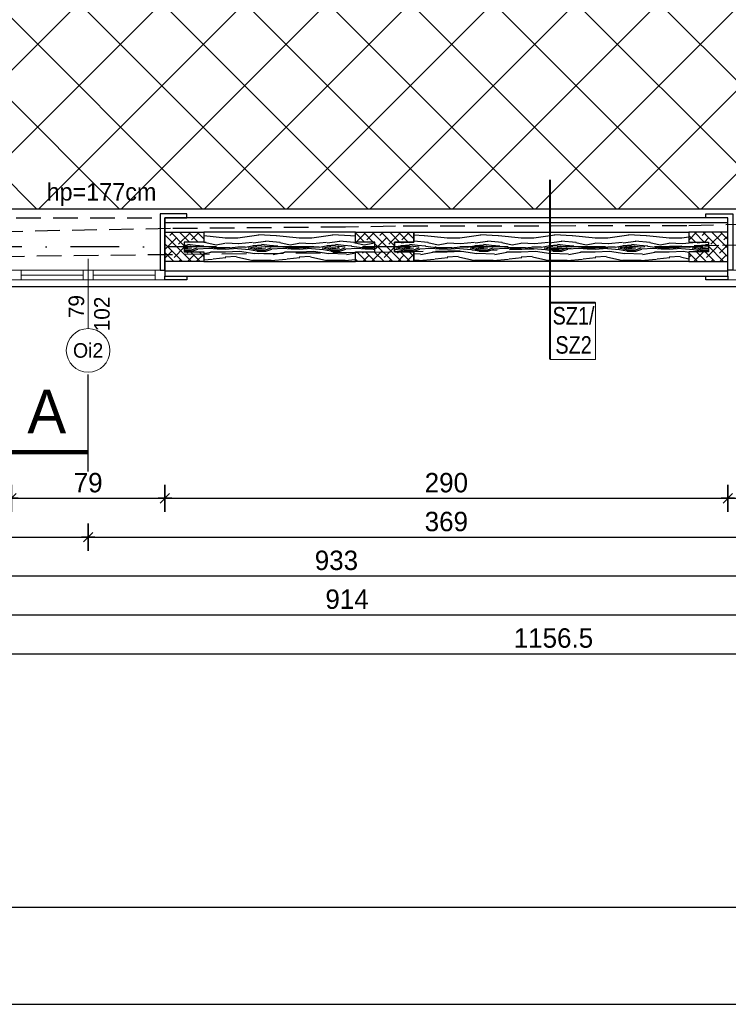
# Model space of a CAD drawing. Header units: centimetres. Extents: x 148485 to 162129, y -6573 to -2118.
# Tile 6 of 167: x 149187 to 149552, y -6573 to -6066. Entities that reach past the tile are written whole.
import ezdxf
from ezdxf.enums import TextEntityAlignment as Align

# ---------------------------------------------------------------- set-up
doc = ezdxf.new("R2010")
doc.units = ezdxf.units.CM
doc.header["$LTSCALE"] = 0.1
doc.linetypes.add('DASHDOT', pattern=[1, 0.5, -0.25, 0, -0.25])
doc.linetypes.add('DASHEDX2', pattern=[38.1, 25.4, -12.7])
doc.layers.get('0').update_dxf_attribs({"color": 45})
for name, color, linetype, lineweight in [('A_opis_stolarki', 61, 'Continuous', 15), ('A_opis_warstw', 60, 'Continuous', 13), ('A_stolarka_O', 4, 'Continuous', 15), ('HACZE', 52, 'Continuous', 9)]:
    doc.layers.add(name, color=color, linetype=linetype, lineweight=lineweight)
for name, color, linetype in [('A_wymiary_zewn', 4, 'Continuous'), ('Format', 7, 'Continuous'), ('hatch_kostka_PROKON', 9, 'Continuous'), ('hatch_R&F', 4, 'Continuous'), ('opisy_PROKON', 3, 'Continuous'), ('osie_R&F', 6, 'DASHDOT'), ('ozn_graficzne_PROKON', 5, 'Continuous'), ('ozn_graficzne_R&F', 5, 'Continuous'), ('widoki_przerywana_R&F', 4, 'DASHEDX2'), ('widoki_R&F', 4, 'Continuous'), ('ściany_murowane_R&F', 13, 'Continuous')]:
    doc.layers.add(name, color=color, linetype=linetype)
doc.styles.add('CG', font='FL Pismo Techniczne.ttf')
doc.styles.add('TECH', font='flptechn.ttf')
doc.dimstyles.new('1_50 [cm]', dxfattribs={"dimtxt": 10, "dimasz": 0.5, "dimexe": 0.18, "dimexo": 0.0625, "dimgap": 3, "dimtad": 1, "dimrnd": 0.5, "dimdsep": 46, "dimtxsty": 'TECH', "dimblk1": 'KR', "dimblk2": 'KR', "dimsah": 1, "dimcen": 0.09, "dimse1": 1, "dimse2": 1, "dimclrt": 256, "dimadec": 0, "dimazin": 0, "dimtfac": 1, "dimtofl": 0, "dimtmove": 0, "dimatfit": 3, "dimfxl": 1, "dimtvp": 1, "dimtfill": 1, "dimtfillclr": 256, "dimtolj": 1, "dimtzin": 0, "dimarcsym": 0})
doc.dimstyles.new('PRĘTY 50', dxfattribs={"dimscale": 5, "dimtxt": 1.6, "dimasz": 0.4, "dimexe": 0, "dimexo": 0, "dimgap": 0.5, "dimtad": 1, "dimdec": 1, "dimlfac": 10, "dimrnd": 10, "dimzin": 12, "dimdsep": 46, "dimtxsty": 'TECH', "dimblk1": 'W', "dimblk2": 'W', "dimsah": 1, "dimcen": 0, "dimdle": 10, "dimse1": 1, "dimse2": 1, "dimsd1": 1, "dimsd2": 1, "dimclrd": 7, "dimclre": 256, "dimclrt": 256, "dimaunit": 1, "dimadec": 0, "dimazin": 0, "dimtfac": 8e-05, "dimtdec": 1, "dimtix": 1, "dimtmove": 2, "dimatfit": 3, "dimldrblk": 'W', "dimfxl": 1, "dimtolj": 1, "dimtzin": 9, "dimarcsym": 0})
pattern_1 = [(349.6952, (-238.189, -430.663), (228.600036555, -38.09980505), [4.259694, -421.711222]), (0, (-233.998, -431.425), (38.1, 38.1), [4.191, -33.909]), (18.4349, (-229.807, -431.425), (76.2000172, 38.0999391), [3.6144705, -116.868283]), (172.875, (-226.378, -430.282), (266.70001447, -38.09993454), [3.071736, -304.1002935]), (174.8056, (-229.426, -429.901), (381.000025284, -38.09981744), [4.208298, -416.619957]), (194.0362, (-233.617, -429.52), (-114.30002066, -38.09992533), [4.712703, -152.377597]), (9.4623, (-235.141, -430.663), (190.50002997, 38.0999298), [2.3175465, -229.4357235]), (353.6598, (-232.855, -430.282), (-304.79997661, 38.10006039), [3.450108, -341.560061]), (185.7106, (-229.426, -430.663), (-342.89997768, -38.10005066), [3.8290125, -379.071264]), (168.6901, (-233.236, -431.044), (152.40002937, -38.0999093), [1.942719, -192.329905]), (354.8056, (-241.618, -431.044), (-381.000025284, 38.09981744), [4.208298, -416.619957]), (348.6901, (-237.427, -431.425), (-152.40002937, 38.0999093), [3.885438, -190.387186]), (0, (-233.617, -432.187), (38.1, 38.1), [4.572, -33.528]), (20.556, (-229.045, -432.187), (190.50007021, 76.1998468), [3.255264, -322.271288]), (3.8141, (-225.997, -431.044), (533.39997427, 38.100233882), [5.727687, -567.04089]), (354.8056, (-220.282, -430.663), (-381.000025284, 38.09981744), [4.208298, -416.619957]), (0, (-216.09, -431.044), (38.1, 38.1), [4.191, -33.909]), (5.1944, (-250, -431.044), (381.000025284, 38.09981744), [4.208298, -416.619957]), (354.8056, (-245.809, -430.663), (-381.000025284, 38.09981744), [4.208298, -416.619957]), (0, (-250, -430.282), (38.1, 38.1), [2.286, -35.814]), (5.1944, (-247.714, -430.282), (381.000025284, 38.09981744), [4.208298, -416.619957]), (0, (-243.523, -429.9), (38.1, 38.1), [3.81, -34.29]), (10.3048, (-239.713, -429.901), (-228.600036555, -38.09980505), [4.259694, -421.711222]), (5.1944, (-235.522, -429.139), (381.000025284, 38.09981744), [4.208298, -416.619957]), (354.8056, (-231.331, -428.758), (-381.000025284, 38.09981744), [4.208298, -416.619957]), (354.8056, (-227.14, -429.139), (-381.000025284, 38.09981744), [4.208298, -416.619957]), (351.8699, (-222.949, -429.52), (-228.59999127, 38.09997482), [5.3881395, -264.019513]), (0, (-217.615, -430.282), (38.1, 38.1), [5.715, -32.385]), (347.4712, (-219.139, -453.142), (190.50001162, -38.09998475), [3.5126295, -347.751997]), (354.2894, (-215.71, -453.904), (-342.89997768, 38.10005066), [3.8290125, -379.071264]), (8.1301, (-219.139, -453.142), (228.59999127, 38.09997482), [2.6940885, -266.713602]), (9.4623, (-216.472, -452.761), (190.50002997, 38.0999298), [4.6350555, -227.118177]), (0, (-250, -452), (38.1, 38.1), [4.572, -33.528]), (350.5377, (-245.428, -451.999), (-190.50002997, 38.0999298), [2.3175465, -229.4357235]), (201.8014, (-243.142, -452.38), (114.30000984, 38.09999637), [2.0517615, -203.123025]), (192.9946, (-245.047, -453.142), (342.900029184, 76.199908), [5.083188, -503.234211]), (352.875, (-214.948, -453.142), (-266.70001447, 38.09993454), [3.071736, -304.1002935]), (7.125, (-214.948, -453.142), (266.70001447, 38.09993454), [3.071736, -304.1002935]), (0, (-250, -452.76), (38.1, 38.1), [3.048, -35.052]), (194.0362, (-246.952, -452.761), (-114.30002066, -38.09992533), [3.1418025, -153.948536]), (356.6335, (-241.618, -451.618), (-609.59997445, 38.10041802), [6.488202, -642.331443]), (357.7094, (-235.141, -451.999), (-914.400004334, 38.09983787), [9.53262, -943.729075]), (3.1798, (-225.616, -452.38), (647.700018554, 38.09965868), [6.8685915, -679.98895]), (9.4623, (-218.758, -451.999), (190.50002997, 38.0999298), [6.952602, -224.800668]), (10.3048, (-250, -455.428), (-228.600036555, -38.09980505), [4.259694, -421.711222]), (15.9454, (-245.809, -454.666), (-152.40000495, -38.09999644), [5.5474365, -271.824755]), (0, (-240.475, -453.142), (38.1, 38.1), [4.953, -33.147]), (351.8699, (-235.522, -453.142), (-228.59999127, 38.09997482), [5.3881395, -264.019513]), (3.5763, (-230.188, -453.904), (571.50002525, 38.09964605), [6.1078875, -604.681557]), (351.2538, (-224.092, -453.523), (266.6999754, -38.100159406), [5.0112555, -496.115988]), (345.9638, (-219.139, -454.285), (-114.30002066, 38.09992533), [4.712703, -152.377597]), (0, (-214.567, -455.428), (38.1, 38.1), [2.667, -35.433]), (174.8056, (-241.618, -451.618), (381.000025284, -38.09981744), [8.416557, -412.411697]), (355.2364, (-250, -449.332), (-419.10003665, 38.099677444), [9.1756995, -449.60907]), (0, (-240.856, -450.094), (38.1, 38.1), [8.763, -29.337]), (4.0856, (-232.093, -450.094), (495.300005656, 38.09985294), [10.695165, -524.0637855]), (0, (-221.425, -449.332), (38.1, 38.1), [9.525, -28.575]), (7.125, (-250, -457.333), (266.70001447, 38.09993454), [9.2151705, -297.956859]), (6.3402, (-240.856, -456.19), (304.79997661, 38.10006039), [6.9002145, -338.109954]), (357.5104, (-233.998, -455.428), (-838.199979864, 38.100680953), [8.771268, -868.356607]), (353.4802, (-225.235, -455.809), (-990.599992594, 114.299982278), [13.4217915, -1328.758531]), (3.0128, (-250, -432.568), (685.800000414, 38.100156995), [7.24902, -717.6529335]), (351.8699, (-242.761, -432.187), (-228.59999127, 38.09997482), [8.0822295, -261.325462]), (357.6141, (-234.76, -433.33), (-876.300019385, 38.099342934), [9.1519245, -906.04147]), (10.6197, (-225.616, -433.711), (-419.099938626, -76.200307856), [6.2022225, -614.020819]), (0, (-219.52, -432.568), (38.1, 38.1), [7.62, -30.48]), (356.8202, (-250, -427.996), (-647.700018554, 38.09965868), [6.8685915, -679.98895]), (6.009, (-243.142, -428.377), (-380.999991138, -38.09997376), [7.279005, -720.620466]), (6.7098, (-235.903, -427.615), (-342.900038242, -38.099767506), [6.5216535, -645.645267]), (354.2894, (-229.426, -426.853), (-342.89997768, 38.10005066), [7.6580235, -375.242252]), (347.9052, (-221.806, -427.615), (-342.899946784, 76.200256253), [5.4550815, -540.053898]), (9.4623, (-216.472, -428.758), (190.50002997, 38.0999298), [4.6350555, -227.118177]), (3.8141, (-250, -435.235), (533.39997427, 38.100233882), [5.727687, -567.04089]), (347.1957, (-244.285, -434.854), (-495.299917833, 114.300282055), [8.595741, -850.979426]), (0, (-235.903, -436.76), (38.1, 38.1), [9.525, -28.575]), (5.4403, (-226.378, -436.759), (-419.100012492, -38.099747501), [8.037195, -795.683181]), (6.7098, (-218.377, -435.997), (-342.900038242, -38.099767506), [6.5216535, -645.645267]), (0, (-250, -425.33), (38.1, 38.1), [6.477, -31.623]), (8.1301, (-243.523, -425.329), (228.59999127, 38.09997482), [10.776318, -258.6313725]), (357.6141, (-232.855, -423.805), (-876.300019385, 38.099342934), [9.1519245, -906.04147]), (354.4725, (-223.711, -424.186), (800.100066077, -76.199443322), [11.8661685, -1174.7515875]), (6.8428, (-250, -460), (-647.699976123, -76.200304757), [9.593352, -949.74015]), (0, (-240.475, -458.857), (38.1, 38.1), [10.668, -27.432]), (356.3478, (-229.807, -458.857), (-1181.100036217, 76.1995157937), [17.943423, -1776.400727]), (0, (-250, -446.665), (38.1, 38.1), [9.144, -28.956]), (4.7636, (-240.856, -446.665), (419.10003665, 38.099677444), [9.1756995, -449.60907]), (358.1524, (-231.712, -445.903), (-1143.00001771, 38.099783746), [11.8171335, -1169.897228]), (357.2737, (-219.901, -446.284), (-762.000010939, 38.099848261), [8.0100675, -792.99656]), (354.8056, (-250, -440.569), (-381.000025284, 38.09981744), [8.416557, -412.411697]), (0, (-241.618, -441.33), (38.1, 38.1), [12.192, -25.908]), (1.9092, (-229.426, -441.331), (1104.899963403, 38.100923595), [11.436363, -1132.1984595]), (3.5763, (-217.996, -440.95), (571.50002525, 38.09964605), [6.1078875, -604.681557])]

# ---------------------------------------------------------------- blocks, each defined once
blk = doc.blocks.new('KR')
for p, q in [((0, -14), (0, 14)), ((-7, 0), (7, 0)), ((-4.9, -4.9), (4.9, 4.9))]:
    blk.add_line(p, q)
blk = doc.blocks.new('*D260')
at = {"layer": 'A_wymiary_zewn', "color": 0, "lineweight": -2, "transparency": 16777216}
blk.add_line((148681.74, -6197.37), (148681.74, -5443.37), dxfattribs=at)
at = {"layer": 'Defpoints', "color": 0, "transparency": 16777216}
for p in [(148681.74, -5442.87), (149522.5, -5442.87), (148883.5, -6197.87)]:
    blk.add_point(p, dxfattribs=at)
at = {"layer": 'A_wymiary_zewn', "color": 0, "lineweight": -2, "transparency": 16777216, "xscale": 0.5, "yscale": 0.5, "zscale": 0.5}
for p, rotation in [((148681.74, -5442.87), 90), ((148681.74, -6197.87), 270)]:
    blk.add_blockref('KR', p, dxfattribs=dict(at, rotation=rotation))
at = {"layer": 'A_wymiary_zewn', "transparency": 16777216, "insert": (148673.74, -5820.37), "char_height": 10, "attachment_point": 5, "rotation": 90, "style": 'TECH', "bg_fill": 3, "box_fill_scale": 1.1, "bg_fill_color": 256, "bg_fill_true_color": 13158600, "bg_fill_transparency": 0}
blk.add_mtext('\\A1;755', dxfattribs=at)
blk = doc.blocks.new('*D262')
at = {"layer": 'A_wymiary_zewn', "color": 0, "lineweight": -2, "transparency": 16777216}
blk.add_line((149183.13, -6312.35), (149261.13, -6312.35), dxfattribs=at)
at = {"layer": 'Defpoints', "color": 0, "transparency": 16777216}
for p in [(149182.63, -6194.87), (149261.63, -6195.37), (149261.63, -6312.35)]:
    blk.add_point(p, dxfattribs=at)
at = {"layer": 'A_wymiary_zewn', "color": 0, "lineweight": -2, "transparency": 16777216, "xscale": 0.5, "yscale": 0.5, "zscale": 0.5, "rotation": 180}
blk.add_blockref('KR', (149182.63, -6312.35), dxfattribs=at)
at = {"layer": 'A_wymiary_zewn', "color": 0, "lineweight": -2, "transparency": 16777216, "xscale": 0.5, "yscale": 0.5, "zscale": 0.5}
blk.add_blockref('KR', (149261.63, -6312.35), dxfattribs=at)
at = {"layer": 'A_wymiary_zewn', "transparency": 16777216, "insert": (149222.13, -6304.35), "char_height": 10, "attachment_point": 5, "style": 'TECH', "bg_fill": 3, "box_fill_scale": 1.1, "bg_fill_color": 256, "bg_fill_true_color": 13158600, "bg_fill_transparency": 0}
blk.add_mtext('\\A1;79', dxfattribs=at)
blk = doc.blocks.new('*D263')
at = {"layer": 'A_wymiary_zewn', "color": 0, "lineweight": -2, "transparency": 16777216}
blk.add_line((149262.13, -6312.35), (149551, -6312.35), dxfattribs=at)
at = {"layer": 'Defpoints', "color": 0, "transparency": 16777216}
for p in [(149261.63, -6195.37), (149551.5, -6194.87), (149551.5, -6312.35)]:
    blk.add_point(p, dxfattribs=at)
at = {"layer": 'A_wymiary_zewn', "color": 0, "lineweight": -2, "transparency": 16777216, "xscale": 0.5, "yscale": 0.5, "zscale": 0.5, "rotation": 180}
blk.add_blockref('KR', (149261.63, -6312.35), dxfattribs=at)
at = {"layer": 'A_wymiary_zewn', "color": 0, "lineweight": -2, "transparency": 16777216, "xscale": 0.5, "yscale": 0.5, "zscale": 0.5}
blk.add_blockref('KR', (149551.5, -6312.35), dxfattribs=at)
at = {"layer": 'A_wymiary_zewn', "transparency": 16777216, "insert": (149406.57, -6304.35), "char_height": 10, "attachment_point": 5, "style": 'TECH', "bg_fill": 3, "box_fill_scale": 1.1, "bg_fill_color": 256, "bg_fill_true_color": 13158600, "bg_fill_transparency": 0}
blk.add_mtext('\\A1;290', dxfattribs=at)
blk = doc.blocks.new('*D266')
at = {"layer": 'A_wymiary_zewn', "color": 0, "lineweight": -2, "transparency": 16777216}
blk.add_line((148884, -6332.35), (149221.63, -6332.35), dxfattribs=at)
at = {"layer": 'Defpoints', "color": 0, "transparency": 16777216}
for p in [(149222.13, -6167.87), (148883.5, -6197.87), (149222.13, -6332.35)]:
    blk.add_point(p, dxfattribs=at)
at = {"layer": 'A_wymiary_zewn', "color": 0, "lineweight": -2, "transparency": 16777216, "xscale": 0.5, "yscale": 0.5, "zscale": 0.5, "rotation": 180}
blk.add_blockref('KR', (148883.5, -6332.35), dxfattribs=at)
at = {"layer": 'A_wymiary_zewn', "color": 0, "lineweight": -2, "transparency": 16777216, "xscale": 0.5, "yscale": 0.5, "zscale": 0.5}
blk.add_blockref('KR', (149222.13, -6332.35), dxfattribs=at)
at = {"layer": 'A_wymiary_zewn', "transparency": 16777216, "insert": (149052.82, -6324.35), "char_height": 10, "attachment_point": 5, "style": 'TECH', "bg_fill": 3, "box_fill_scale": 1.1, "bg_fill_color": 256, "bg_fill_true_color": 13158600, "bg_fill_transparency": 0}
blk.add_mtext('\\A1;338.5', dxfattribs=at)
blk = doc.blocks.new('*D267')
at = {"layer": 'A_wymiary_zewn', "color": 0, "lineweight": -2, "transparency": 16777216}
blk.add_line((149222.63, -6332.35), (149590.5, -6332.35), dxfattribs=at)
at = {"layer": 'Defpoints', "color": 0, "transparency": 16777216}
for p in [(149222.13, -6167.87), (149591, -6167.87), (149591, -6332.35)]:
    blk.add_point(p, dxfattribs=at)
at = {"layer": 'A_wymiary_zewn', "color": 0, "lineweight": -2, "transparency": 16777216, "xscale": 0.5, "yscale": 0.5, "zscale": 0.5, "rotation": 180}
blk.add_blockref('KR', (149222.13, -6332.35), dxfattribs=at)
at = {"layer": 'A_wymiary_zewn', "color": 0, "lineweight": -2, "transparency": 16777216, "xscale": 0.5, "yscale": 0.5, "zscale": 0.5}
blk.add_blockref('KR', (149591, -6332.35), dxfattribs=at)
at = {"layer": 'A_wymiary_zewn', "transparency": 16777216, "insert": (149406.57, -6324.35), "char_height": 10, "attachment_point": 5, "style": 'TECH', "bg_fill": 3, "box_fill_scale": 1.1, "bg_fill_color": 256, "bg_fill_true_color": 13158600, "bg_fill_transparency": 0}
blk.add_mtext('\\A1;369', dxfattribs=at)
blk = doc.blocks.new('*D273')
at = {"layer": 'A_wymiary_zewn', "color": 0, "lineweight": -2, "transparency": 16777216}
blk.add_line((148884, -6352.35), (149815.92, -6352.35), dxfattribs=at)
at = {"layer": 'Defpoints', "color": 0, "transparency": 16777216}
for p in [(148883.5, -6197.87), (149816.42, -6197.87), (149816.42, -6352.35)]:
    blk.add_point(p, dxfattribs=at)
at = {"layer": 'A_wymiary_zewn', "color": 0, "lineweight": -2, "transparency": 16777216, "xscale": 0.5, "yscale": 0.5, "zscale": 0.5, "rotation": 180}
blk.add_blockref('KR', (148883.5, -6352.35), dxfattribs=at)
at = {"layer": 'A_wymiary_zewn', "color": 0, "lineweight": -2, "transparency": 16777216, "xscale": 0.5, "yscale": 0.5, "zscale": 0.5}
blk.add_blockref('KR', (149816.42, -6352.35), dxfattribs=at)
at = {"layer": 'A_wymiary_zewn', "transparency": 16777216, "insert": (149349.96, -6344.35), "char_height": 10, "attachment_point": 5, "style": 'TECH', "bg_fill": 3, "box_fill_scale": 1.1, "bg_fill_color": 256, "bg_fill_true_color": 13158600, "bg_fill_transparency": 0}
blk.add_mtext('\\A1;933', dxfattribs=at)
blk = doc.blocks.new('*D277')
at = {"layer": 'A_wymiary_zewn', "color": 0, "lineweight": -2, "transparency": 16777216}
blk.add_line((148899, -6372.35), (149811.85, -6372.35), dxfattribs=at)
at = {"layer": 'Defpoints', "color": 0, "transparency": 16777216}
for p in [(148898.5, -6182.87), (149812.35, -6182.88), (149812.35, -6372.35)]:
    blk.add_point(p, dxfattribs=at)
at = {"layer": 'A_wymiary_zewn', "color": 0, "lineweight": -2, "transparency": 16777216, "xscale": 0.5, "yscale": 0.5, "zscale": 0.5, "rotation": 180}
blk.add_blockref('KR', (148898.5, -6372.35), dxfattribs=at)
at = {"layer": 'A_wymiary_zewn', "color": 0, "lineweight": -2, "transparency": 16777216, "xscale": 0.5, "yscale": 0.5, "zscale": 0.5}
blk.add_blockref('KR', (149812.35, -6372.35), dxfattribs=at)
at = {"layer": 'A_wymiary_zewn', "transparency": 16777216, "insert": (149355.43, -6364.35), "char_height": 10, "attachment_point": 5, "style": 'TECH', "bg_fill": 3, "box_fill_scale": 1.1, "bg_fill_color": 256, "bg_fill_true_color": 13158600, "bg_fill_transparency": 0}
blk.add_mtext('\\A1;914', dxfattribs=at)
blk = doc.blocks.new('*D279')
at = {"layer": 'A_wymiary_zewn', "color": 0, "lineweight": -2, "transparency": 16777216}
blk.add_line((148884, -6392.35), (150039.4, -6392.35), dxfattribs=at)
at = {"layer": 'Defpoints', "color": 0, "transparency": 16777216}
for p in [(150039.9, -6067.79), (148883.5, -6197.87), (150039.9, -6392.35)]:
    blk.add_point(p, dxfattribs=at)
at = {"layer": 'A_wymiary_zewn', "color": 0, "lineweight": -2, "transparency": 16777216, "xscale": 0.5, "yscale": 0.5, "zscale": 0.5, "rotation": 180}
blk.add_blockref('KR', (148883.5, -6392.35), dxfattribs=at)
at = {"layer": 'A_wymiary_zewn', "color": 0, "lineweight": -2, "transparency": 16777216, "xscale": 0.5, "yscale": 0.5, "zscale": 0.5}
blk.add_blockref('KR', (150039.9, -6392.35), dxfattribs=at)
at = {"layer": 'A_wymiary_zewn', "transparency": 16777216, "insert": (149461.7, -6384.35), "char_height": 10, "attachment_point": 5, "style": 'TECH', "bg_fill": 3, "box_fill_scale": 1.1, "bg_fill_color": 256, "bg_fill_true_color": 13158600, "bg_fill_transparency": 0}
blk.add_mtext('\\A1;1156.5', dxfattribs=at)
blk = doc.blocks.new('osie_przyziemie')
at = {"layer": 'osie_R&F', "ltscale": 500}
blk.add_lwpolyline([(150490.09, -6182.87), (148907.5, -6182.87)], dxfattribs=at)
blk = doc.blocks.new('opis_drzwi_K2')
at = {"color": 0}
blk.add_line((0, 71.9), (0, 0), dxfattribs=at)
blk.add_circle((0, -22.5), 22.5, dxfattribs=at)
at = {"color": 0, "style": 'TECH'}
for tag, p in [('SZ', (-4.1, 41)), ('WYS', (22.2, 41))]:
    blk.add_attdef(tag, text='', height=16, rotation=90, dxfattribs=at).set_placement(p, align=Align.RIGHT)
blk.add_attdef('S', text='', height=15, dxfattribs=at).set_placement((0, -22.5), align=Align.MIDDLE_CENTER)
blk = doc.blocks.new('*D417')
at = {"layer": 'A_wymiary_zewn', "color": 0, "lineweight": -2, "transparency": 16777216}
blk.add_line((149552, -6312.35), (149630, -6312.35), dxfattribs=at)
at = {"layer": 'Defpoints', "color": 0, "transparency": 16777216}
for p in [(149551.5, -6194.87), (149630.5, -6195.37), (149630.5, -6312.35)]:
    blk.add_point(p, dxfattribs=at)
at = {"layer": 'A_wymiary_zewn', "color": 0, "lineweight": -2, "transparency": 16777216, "xscale": 0.5, "yscale": 0.5, "zscale": 0.5, "rotation": 180}
blk.add_blockref('KR', (149551.5, -6312.35), dxfattribs=at)
at = {"layer": 'A_wymiary_zewn', "color": 0, "lineweight": -2, "transparency": 16777216, "xscale": 0.5, "yscale": 0.5, "zscale": 0.5}
blk.add_blockref('KR', (149630.5, -6312.35), dxfattribs=at)
at = {"layer": 'A_wymiary_zewn', "transparency": 16777216, "insert": (149591, -6304.35), "char_height": 10, "attachment_point": 5, "style": 'TECH', "bg_fill": 3, "box_fill_scale": 1.1, "bg_fill_color": 256, "bg_fill_true_color": 13158600, "bg_fill_transparency": 0}
blk.add_mtext('\\A1;79', dxfattribs=at)
blk = doc.blocks.new('W')
at = {"lineweight": 18}
for p, q in [((66734.272, -158580.872), (66863.494, -158581.143)), ((66733.14, -158581.999), (66732.869, -158711.221))]:
    blk.add_line(p, q, dxfattribs=at)
for radius in [3.765, 2.447]:
    blk.add_circle((66798.503, -158672.515), radius, dxfattribs=at)
for centre, radius, start, end in [((66734.269, -158582.001), 1.129, 89.8798, 179.8798), ((66862.505, -158583.964), 2.824, 16.7493, 89.8798), ((66863.488, -158583.966), 2.824, 16.545, 89.8798), ((66805.956, -158667.717), 85.33, 64.98828, 86.63544), ((66799.917, -158770.445), 188.235, 76.25086, 86.63543), ((66786.8, -158606.748), 81.882, 341.53714, 16.7493), ((66786.8, -158606.748), 82.824, 341.53714, 16.54501), ((66805.956, -158667.717), 84.154, 64.98828, 128.20069), ((66805.956, -158667.717), 81.801, 68.48995, 128.20069), ((66838.392, -158613.201), 26.353, 6.1436, 76.2509), ((66825.597, -158617.882), 28.235, 68.49, 110.1351), ((66829.599, -158617.043), 29.412, 17.0473, 64.9883), ((66857.996, -158706.248), 122.353, 110.1351, 143.97002), ((66829.599, -158617.043), 28.235, 17.0473, 64.9883), ((66768.465, -158620.076), 23.529, 128.2007, 152.2825), ((66768.465, -158620.076), 21.176, 128.2007, 152.2825), ((66807.753, -158625.116), 21.176, 71.1464, 130.05), ((66801.224, -158644.236), 41.38, 19.4301, 71.1464), ((66816.102, -158621.181), 43.529, 334.0837, 17.0473), ((66816.102, -158621.181), 42.353, 334.0837, 17.0473), ((66762.615, -158617.002), 16.921, 152.2825, 197.573), ((66945.529, -158789.02), 235.294, 130.05004, 136.60143), ((66762.615, -158617.002), 14.568, 152.2825, 197.573), ((66806.22, -158618.367), 58.918, 332.83643, 7.79053), ((66927.732, -158571.3), 185.882, 195.6602, 198.49274), ((66927.732, -158571.3), 188.235, 195.6602, 198.49274), ((66733.52, -158580.493), 128.235, 314.87977, 339.83879), ((66830.601, -158628.26), 23.569, 333.8014, 8.7092), ((66857.996, -158706.248), 114.824, 136.60143, 154.98438), ((66743.861, -158632.797), 8, 340.0899, 18.4927), ((66820.278, -158637.515), 21.176, 326.9725, 19.4301), ((66743.861, -158632.797), 5.647, 340.0899, 18.4927), ((66733.142, -158580.869), 141.176, 291.28942, 338.47012), ((66733.142, -158580.869), 142.118, 291.28942, 338.49166), ((66812.327, -158673.031), 65.882, 143.97002, 193.16671), ((66926.154, -158698.822), 188.235, 160.08992, 177.01679), ((66837.529, -158667.136), 94.118, 159.86028, 196.56363), ((66837.529, -158667.136), 91.765, 159.86028, 193.16671), ((66733.52, -158580.493), 131.765, 314.87977, 333.80136), ((66733.142, -158580.869), 134.588, 318.23663, 334.08368), ((66733.142, -158580.869), 135.765, 318.43708, 334.08368), ((66733.142, -158580.869), 125.106, 292.5922, 326.97255), ((66788.059, -158673.613), 37.647, 154.9844, 188.6731), ((66835.24, -158679.727), 9.412, 103.137, 134.8798), ((66833.529, -158672.395), 1.882, 13.4726, 103.137), ((66733.142, -158580.869), 128.235, 289.92076, 315.118), ((66826.207, -158674.149), 9.412, 314.1224, 13.4726), ((66733.142, -158580.869), 132.706, 291.38849, 315.99781), ((66733.142, -158580.869), 131.765, 295.95818, 315.11162), ((66772.707, -158675.954), 22.118, 188.6731, 292.5922), ((66764.527, -158689.081), 26.353, 179.8798, 260.1733), ((66764.86, -158688.749), 18.303, 196.5636, 252.8378), ((66780.501, -158678.15), 23.569, 261.0503, 295.9582), ((66758.795, -158634.636), 73.412, 279.6886, 288.0475), ((66766.904, -158682.132), 25.229, 252.8378, 279.6886), ((66735.694, -158710.244), 2.824, 179.8798, 253.0102), ((66735.692, -158711.227), 2.824, 179.8798, 253.2145), ((66758.795, -158634.636), 81.882, 253.01024, 288.2224), ((66758.795, -158634.636), 82.824, 253.21454, 288.2224), ((66767.11, -158682.395), 33.412, 257.7647, 281.3719)]:
    blk.add_arc(centre, radius, start, end, dxfattribs=at)

msp = doc.modelspace()

# ---------------------------------------------------------------- linework, layer by layer
at = {"layer": 'A_stolarka_O'}
for p, q in [((149182.626, -6199.866), (149261.626, -6199.866)), ((149219.626, -6197.366), (149187.626, -6197.366)), ((149224.626, -6197.366), (149256.626, -6197.366)), ((149551.504, -6199.866), (149630.504, -6199.866))]:
    msp.add_line(p, q, dxfattribs=at)
for points in [[(149187.626, -6194.866), (149187.626, -6199.866), (149182.626, -6199.866), (149182.626, -6194.866)], [(149219.626, -6199.866), (149219.626, -6194.866), (149187.626, -6194.866), (149187.626, -6199.866)], [(149219.626, -6194.866), (149219.626, -6199.866), (149224.626, -6199.866), (149224.626, -6194.866)], [(149224.626, -6199.866), (149224.626, -6194.866), (149256.626, -6194.866), (149256.626, -6199.866)], [(149256.626, -6194.866), (149256.626, -6199.866), (149261.626, -6199.866), (149261.626, -6194.866)], [(149556.504, -6194.866), (149556.504, -6199.866), (149551.504, -6199.866), (149551.504, -6194.866)]]:
    msp.add_lwpolyline(points, close=True, dxfattribs=at)
at = {"layer": 'Format'}
msp.add_lwpolyline([(148484.664, -6572.917), (151234.664, -6572.917), (151234.664, -5087.917), (148484.664, -5087.917)], close=True, dxfattribs=at)
at = {"layer": 'ozn_graficzne_R&F'}
msp.add_lwpolyline([(148609.664, -6522.917), (151184.664, -6522.917), (151184.664, -5137.917), (148609.664, -5137.917)], close=True, dxfattribs=at)
at = {"layer": 'widoki_przerywana_R&F', "ltscale": 5}
msp.add_line((149185.126, -6167.866), (149259.126, -6167.866), dxfattribs=at)
at = {"layer": 'widoki_R&F'}
for points in [[(149261.626, -6167.866), (149273.008, -6167.866), (149273.008, -6165.866), (149259.126, -6165.866), (149259.126, -6194.866), (149261.626, -6194.866), (149261.626, -6167.866), (149261.626, -6167.866)], [(149551.504, -6167.866), (149261.626, -6167.866), (149261.626, -6170.366), (149551.504, -6170.366)], [(149551.504, -6167.866), (149540.122, -6167.866), (149540.122, -6165.866), (149554.004, -6165.866), (149554.004, -6194.866), (149551.504, -6194.866), (149551.504, -6167.866), (149551.504, -6167.866)], [(149551.504, -6195.366), (149261.626, -6195.366), (149261.626, -6197.866), (149551.504, -6197.866)]]:
    msp.add_lwpolyline(points, close=True, dxfattribs=at)
at = {"layer": 'widoki_R&F', "linetype": 'Continuous', "lineweight": -3, "ltscale": 0.5}
msp.add_lwpolyline([(149540.122, -6199.866), (149540.122, -6197.866), (149551.504, -6197.866), (149551.504, -6199.866)], close=True, dxfattribs=at)
at = {"layer": 'ściany_murowane_R&F', "lineweight": -3, "ltscale": 0.5}
msp.add_lwpolyline([(149261.626, -6197.866), (149551.504, -6197.866), (149551.504, -6167.866), (149261.626, -6167.866)], close=True, dxfattribs=at)

# ---------------------------------------------------------------- next in the draw order: dimensions: what is measured, and where the dimension line sits
at = {"layer": 'A_wymiary_zewn', "color": 4}
dim = msp.add_linear_dim(base=(148681.736, -5442.866), p1=(148883.504, -6197.866), p2=(149522.504, -5442.866), angle=90, dimstyle='1_50 [cm]', override={"dimtmove": 1}, dxfattribs=at)
dim.commit()
dim.dimension.update_dxf_attribs({"geometry": '*D260', "text_midpoint": (148673.736, -5820.366)})

# ---------------------------------------------------------------- next in the draw order: dimensions: what is measured, and where the dimension line sits
dim = msp.add_linear_dim(base=(149261.626, -6312.354), p1=(149182.626, -6194.866), p2=(149261.626, -6195.366), dimstyle='1_50 [cm]', override={"dimtmove": 1}, dxfattribs=at)
dim.commit()
dim.dimension.update_dxf_attribs({"geometry": '*D262', "text_midpoint": (149222.126, -6304.354)})

# ---------------------------------------------------------------- next in the draw order: dimensions: what is measured, and where the dimension line sits
for base, p1, p2, picture, middle in [((149222.126, -6332.354), (148883.504, -6197.866), (149222.126, -6167.866), '*D266', (149052.815, -6324.354)), ((149551.504, -6312.354), (149261.626, -6195.366), (149551.504, -6194.866), '*D263', (149406.565, -6304.354))]:
    dim = msp.add_linear_dim(base=base, p1=p1, p2=p2, dimstyle='1_50 [cm]', override={"dimtmove": 1}, dxfattribs=at)
    dim.commit()
    dim.dimension.update_dxf_attribs({"geometry": picture, "text_midpoint": middle})

# ---------------------------------------------------------------- next in the draw order: dimensions: what is measured, and where the dimension line sits
dim = msp.add_linear_dim(base=(149591.004, -6332.354), p1=(149222.126, -6167.866), p2=(149591.004, -6167.866), dimstyle='1_50 [cm]', override={"dimtmove": 1}, dxfattribs=at)
dim.commit()
dim.dimension.update_dxf_attribs({"geometry": '*D267', "text_midpoint": (149406.565, -6324.354)})

# ---------------------------------------------------------------- next in the draw order: dimensions: what is measured, and where the dimension line sits
dim = msp.add_linear_dim(base=(149816.424, -6352.354), p1=(148883.504, -6197.866), p2=(149816.424, -6197.866), dimstyle='1_50 [cm]', override={"dimtmove": 1}, dxfattribs=at)
dim.commit()
dim.dimension.update_dxf_attribs({"geometry": '*D273', "text_midpoint": (149349.964, -6344.354)})

# ---------------------------------------------------------------- next in the draw order: dimensions: what is measured, and where the dimension line sits
dim = msp.add_linear_dim(base=(149812.355, -6372.354), p1=(148898.504, -6182.866), p2=(149812.355, -6182.879), dimstyle='1_50 [cm]', override={"dimtmove": 1}, dxfattribs=at)
dim.commit()
dim.dimension.update_dxf_attribs({"geometry": '*D277', "text_midpoint": (149355.429, -6364.354)})

# ---------------------------------------------------------------- next in the draw order: dimensions: what is measured, and where the dimension line sits
dim = msp.add_linear_dim(base=(150039.9, -6392.354), p1=(148883.504, -6197.866), p2=(150039.9, -6067.795), dimstyle='1_50 [cm]', override={"dimtmove": 1}, dxfattribs=at)
dim.commit()
dim.dimension.update_dxf_attribs({"geometry": '*D279', "text_midpoint": (149461.702, -6384.354)})

# ---------------------------------------------------------------- next in the draw order: hatches: boundary and pattern name
at = {"layer": 'hatch_kostka_PROKON'}
h = msp.add_hatch(dxfattribs=at)
h.set_pattern_fill('NET', color=256, scale=9.5, angle=45)
h.set_pattern_definition([(45, (-250, 0), (-21.328108, 21.328108), []), (135, (-250, 0), (-21.328108, -21.328108), [])])
h.paths.add_polyline_path([(149310.143, -5978.751), (149297.643, -5966.251), (149310.143, -5966.251)], flags=16)
edge = h.paths.add_edge_path(flags=16)
edge.add_line((149214.991, -5926.988), (149348.791, -5926.988))
edge = h.paths.add_edge_path(flags=16)
edge.add_line((149252.491, -5913.163), (149252.491, -5941.112))
h.paths.add_polyline_path([(149240.994, -5939.255), (149249.463, -5939.255), (149249.463, -5933.122), (149240.994, -5933.122)], flags=16)
h.paths.add_polyline_path([(149247.329, -5934.987), (149251.703, -5934.987), (149251.703, -5929.836), (149247.329, -5929.836)], flags=16)
h.paths.add_polyline_path([(149233.771, -5925.996), (149249.971, -5925.996), (149249.971, -5912.496), (149233.771, -5912.496)], flags=16)
h.paths.add_polyline_path([(149251.569, -5929.289), (149328.525, -5929.289), (149328.525, -5911.718), (149251.569, -5911.718)], flags=16)
h.paths.add_polyline_path([(149208.335, -5942.763), (149242.085, -5942.763), (149242.085, -5926.563), (149208.335, -5926.563)], flags=16)
h.paths.add_polyline_path([(149251.861, -5943.249), (149380.618, -5943.249), (149380.618, -5927.649), (149251.861, -5927.649)], flags=16)
h.paths.add_polyline_path([(149298.415, -5967.99), (149426.665, -5967.99), (149426.665, -5950.44), (149298.415, -5950.44)], flags=16)
edge = h.paths.add_edge_path(flags=17)
edge.add_arc((148957.601, -5902.978), 23.219, 90, 90.36142)
edge.add_line((148957.455, -5879.759), (148957.601, -5879.759))
edge = h.paths.add_edge_path()
edge.add_line((148961.823, -6063.938), (148918.004, -6063.938))
edge.add_line((148918.004, -6063.938), (148918.004, -6163.366))
edge.add_line((148918.004, -6163.366), (149789.4, -6163.366))
edge.add_line((149789.4, -6163.366), (149789.4, -5746.366))
edge.add_line((149789.4, -5746.366), (148918.004, -5746.366))
edge.add_line((148918.004, -5746.366), (148918.004, -5849.884))
edge.add_line((148918.004, -5849.884), (148953.957, -5849.884))
edge.add_arc((148957.601, -5902.978), 53.219, 9.05463, 93.926, ccw=False)
edge.add_line((149010.157, -5894.603), (149010.157, -6014.02))
edge.add_arc((148956.916, -6010.827), 53.337, 275.27904, 356.5676, ccw=False)
at = {"layer": 'hatch_R&F'}
h = msp.add_hatch(dxfattribs=at)
h.set_pattern_fill('ANSI38', color=256, angle=90)
h.set_pattern_definition([(135, (-377.189, -460), (-2.24506403, -2.24506403), []), (225, (-377.189, -460), (-2.24506403, -6.73519209), [7.9375, -4.7625])])
h.paths.add_polyline_path([(149261.626, -6175.366), (149281.626, -6175.366), (149281.626, -6180.366), (149271.626, -6180.366), (149271.626, -6185.366), (149281.626, -6185.366), (149281.626, -6190.366), (149261.626, -6190.366), (149261.626, -6185.366), (149261.626, -6180.366)])
h = msp.add_hatch(dxfattribs=at)
h.set_pattern_fill('WOOD8', color=256, scale=1.5)
h.set_pattern_definition(pattern_1)
h.paths.add_polyline_path([(149281.626, -6175.366), (149281.626, -6180.366), (149271.626, -6180.366), (149271.626, -6185.366), (149281.626, -6185.366), (149281.626, -6190.366), (149359.815, -6190.366), (149359.815, -6185.366), (149369.815, -6185.366), (149369.815, -6180.366), (149359.815, -6180.366), (149359.815, -6175.366)])
h = msp.add_hatch(dxfattribs=at)
h.set_pattern_fill('ANSI38', color=256, angle=90)
h.set_pattern_definition([(135, (-269, -460), (-2.24506403, -2.24506403), []), (225, (-269, -460), (-2.24506403, -6.73519209), [7.9375, -4.7625])])
h.paths.add_polyline_path([(149359.815, -6175.366), (149389.815, -6175.366), (149389.815, -6180.366), (149379.815, -6180.366), (149379.815, -6185.366), (149389.815, -6185.366), (149389.815, -6190.366), (149359.815, -6190.366), (149359.815, -6185.366), (149369.815, -6185.366), (149369.815, -6180.366), (149359.815, -6180.366)])
h = msp.add_hatch(dxfattribs=at)
h.set_pattern_fill('WOOD8', color=256, scale=1.5)
h.set_pattern_definition(pattern_1)
h.paths.add_polyline_path([(149531.504, -6190.366), (149531.504, -6185.366), (149541.504, -6185.366), (149541.504, -6180.366), (149531.504, -6180.366), (149531.504, -6175.366), (149389.815, -6175.366), (149389.815, -6180.366), (149379.815, -6180.366), (149379.815, -6185.366), (149389.815, -6185.366), (149389.815, -6190.366)])
h = msp.add_hatch(dxfattribs=at)
h.set_pattern_fill('ANSI38', color=256, angle=90)
h.set_pattern_definition([(135, (-13.311, -460), (-2.24506403, -2.24506403), []), (225, (-13.311, -460), (-2.24506403, -6.73519209), [7.9375, -4.7625])])
h.paths.add_polyline_path([(149551.504, -6175.366), (149531.504, -6175.366), (149531.504, -6180.366), (149541.504, -6180.366), (149541.504, -6185.366), (149531.504, -6185.366), (149531.504, -6190.366), (149551.504, -6190.366), (149551.504, -6185.366), (149551.504, -6180.366)])

# ---------------------------------------------------------------- next in the draw order: linework, layer by layer
at = {"layer": 'A_opis_warstw', "const_width": 1}
msp.add_lwpolyline([(149483.333, -6211.582), (149459.944, -6211.582), (149459.944, -6240.782), (149459.944, -6148.233)], dxfattribs=at)
at = {"layer": 'A_opis_warstw'}
msp.add_lwpolyline([(149459.944, -6240.782), (149459.944, -6211.582), (149483.333, -6211.582), (149483.333, -6240.782)], close=True, dxfattribs=at)
at = {"layer": 'Defpoints'}
msp.add_lwpolyline([(149789.4, -6163.366), (149789.4, -6163.366), (148918.004, -6163.366), (148918.004, -5746.366), (149789.4, -5746.366), (149789.4, -6163.366)], dxfattribs=at)
at = {"layer": 'ozn_graficzne_PROKON', "color": 1}
msp.add_line((149222.126, -6298.528), (149222.126, -6248.528), dxfattribs=at)
at = {"layer": 'widoki_przerywana_R&F', "color": 1, "ltscale": 5, "true_color": 0xfe0000}
for points in [[(149639.377, -6169.692), (149530.357, -6171.998), (149380.459, -6172.263), (149354.712, -6172.661), (149264.607, -6173.461), (149172.341, -6175.155), (148918.863, -6179.339), (148918.827, -6171.953), (148906.478, -6172.473), (148905.879, -6044.111), (148891.457, -6044.861), (148891.004, -6191.009)], [(148891.004, -6191.009), (149365.143, -6185.586), (149381.874, -6185.381), (149548.795, -6181.906), (149634.85, -6181.689)]]:
    msp.add_lwpolyline(points, dxfattribs=at)
at = {"layer": 'widoki_R&F'}
for points in [[(149261.626, -6175.366), (149281.626, -6175.366), (149281.626, -6180.366), (149271.626, -6180.366), (149271.626, -6185.366), (149281.626, -6185.366), (149281.626, -6190.366), (149261.626, -6190.366), (149261.626, -6185.366), (149261.626, -6185.366), (149261.626, -6180.366), (149261.626, -6180.366), (149261.626, -6175.366)], [(149359.815, -6175.366), (149389.815, -6175.366), (149389.815, -6180.366), (149379.815, -6180.366), (149379.815, -6185.366), (149389.815, -6185.366), (149389.815, -6190.366), (149359.815, -6190.366), (149359.815, -6185.366), (149369.815, -6185.366), (149369.815, -6180.366), (149359.815, -6180.366), (149359.815, -6175.366)], [(149551.504, -6175.366), (149531.504, -6175.366), (149531.504, -6180.366), (149541.504, -6180.366), (149541.504, -6185.366), (149531.504, -6185.366), (149531.504, -6190.366), (149551.504, -6190.366), (149551.504, -6185.366), (149551.504, -6185.366), (149551.504, -6180.366), (149551.504, -6180.366), (149551.504, -6175.366)]]:
    msp.add_lwpolyline(points, dxfattribs=at)
for points in [[(149359.815, -6175.366), (149281.626, -6175.366), (149281.626, -6180.366), (149271.626, -6180.366), (149271.626, -6185.366), (149281.626, -6185.366), (149281.626, -6190.366), (149359.815, -6190.366), (149359.815, -6185.366), (149369.815, -6185.366), (149369.815, -6180.366), (149359.815, -6180.366)], [(149389.815, -6175.366), (149531.504, -6175.366), (149531.504, -6180.366), (149541.504, -6180.366), (149541.504, -6185.366), (149531.504, -6185.366), (149531.504, -6190.366), (149389.815, -6190.366), (149389.815, -6185.366), (149379.815, -6185.366), (149379.815, -6180.366), (149389.815, -6180.366)]]:
    msp.add_lwpolyline(points, close=True, dxfattribs=at)
at = {"layer": 'widoki_R&F', "linetype": 'Continuous', "lineweight": -3, "ltscale": 0.5}
msp.add_lwpolyline([(149261.626, -6199.866), (149261.626, -6197.866), (149273.008, -6197.866), (149273.008, -6199.866)], close=True, dxfattribs=at)
at = {"layer": 'ściany_murowane_R&F', "color": 3, "lineweight": -3, "ltscale": 0.5}
msp.add_lwpolyline([(150005.4, -6047.958), (149807.115, -6163.366), (148918.004, -6163.366), (148918.004, -6028.248), (148913.504, -6028.248)], dxfattribs=at)

# ---------------------------------------------------------------- next in the draw order: block references
at = {"layer": 'A_opis_stolarki'}
ref = msp.add_blockref('opis_drzwi_K2', (149222.126, -6224.952), dxfattribs=dict(at, xscale=0.5, yscale=0.5, zscale=0.5))
ref.add_attrib('SZ', '79', dxfattribs={"layer": '0', "color": 0, "height": 8, "rotation": 90, "style": 'TECH'}).set_placement((149220.063, -6207.669), align=Align.RIGHT)
ref.add_attrib('WYS', '102', dxfattribs={"layer": '0', "color": 0, "height": 8, "rotation": 90, "style": 'TECH'}).set_placement((149233.204, -6208.477), align=Align.RIGHT)
ref.add_attrib('S', 'Oi2', dxfattribs={"layer": '0', "color": 0, "height": 7.5, "style": 'TECH'}).set_placement((149222.126, -6236.196), align=Align.MIDDLE_CENTER)
at = {"layer": 'HACZE'}
msp.add_blockref('osie_przyziemie', (-250.022, -0.013), dxfattribs=at)

# ---------------------------------------------------------------- next in the draw order: texts
at = {"layer": 'A_opis_warstw', "insert": (149472.062, -6225.909), "char_height": 9, "width": 26.77817, "attachment_point": 5, "style": 'TECH'}
msp.add_mtext('{\\W0.85;SZ1/\\PSZ2}', dxfattribs=at)
at = {"layer": 'opisy_PROKON', "color": 4, "style": 'CG'}
msp.add_text('hp=177cm', height=9, dxfattribs=at).set_placement((149200.729, -6154.526), align=Align.MIDDLE_LEFT)
at = {"layer": 'ozn_graficzne_PROKON', "color": 5, "style": 'TECH'}
msp.add_text('A', height=22.5, dxfattribs=at).set_placement((149200.823, -6278.95), align=Align.CENTER)

# ---------------------------------------------------------------- next in the draw order: leaders
at = {"layer": 'ozn_graficzne_PROKON', "color": 2}
msp.add_leader([(149222.126, -6288.528), (149182.126, -6288.528)], dimstyle='PRĘTY 50', override={"dimscale": 5, "dimtxt": 1.6, "dimasz": 3, "dimgap": 0.5, "dimtad": 0, "dimclrd": 2, "dimlwd": 65534}, dxfattribs=at)

# ---------------------------------------------------------------- next in the draw order: dimensions: what is measured, and where the dimension line sits
at = {"layer": 'A_wymiary_zewn', "color": 4}
dim = msp.add_linear_dim(base=(149630.504, -6312.354), p1=(149551.504, -6194.866), p2=(149630.504, -6195.366), dimstyle='1_50 [cm]', override={"dimtmove": 1}, dxfattribs=at)
dim.commit()
dim.dimension.update_dxf_attribs({"geometry": '*D417', "text_midpoint": (149591.004, -6304.354)})

# ---------------------------------------------------------------- next in the draw order: linework, layer by layer
at = {"layer": 'ściany_murowane_R&F', "color": 3, "lineweight": -3, "ltscale": 0.5}
msp.add_lwpolyline([(149817.908, -6203.366), (148878.004, -6203.366), (148878.004, -6203.366), (148878.004, -6203.366), (148878.004, -6203.366), (148878.004, -6203.366), (148878.004, -6203.366), (148878.004, -6203.366), (148878.004, -6203.366), (148878.004, -6203.366), (148878.004, -6014.366), (148881.004, -6014.366), (148881.004, -6014.366), (148883.504, -6014.366)], dxfattribs=at)

doc.saveas('drawing.dxf')
